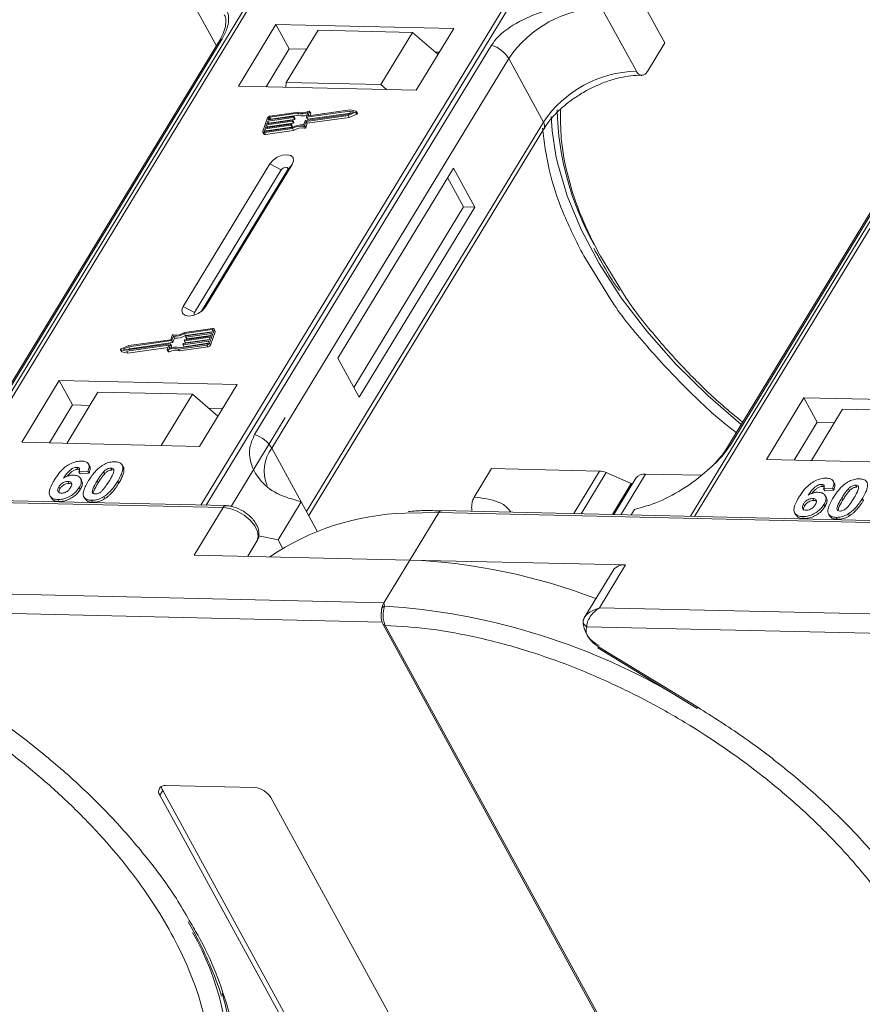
# Model space of a CAD drawing. Header units: millimetres. Extents: x -623 to 852, y 50 to 1083.
# Tile 40 of 72: x 301 to 355, y 825 to 889. Entities that reach past the tile are written whole.
import ezdxf

# ---------------------------------------------------------------- set-up
doc = ezdxf.new("R2010")
doc.units = ezdxf.units.MM

msp = doc.modelspace()

# ---------------------------------------------------------------- linework, layer by layer
at = {"color": 7, "linetype": 'Continuous', "lineweight": 15}
for p, q in [((317.82, 893.716), (296.14, 858.086)), ((296.409, 858.08), (318.105, 893.737)), ((334.322, 893.365), (312.625, 857.708)), ((312.958, 857.7), (334.638, 893.33)), ((340.02, 892.3), (342.606, 887.572)), ((365.946, 892.611), (344.266, 856.982)), ((344.535, 856.975), (366.232, 892.632)), ((311.948, 890.455), (313.631, 887.38)), ((340.768, 885.747), (338.526, 889.845)), ((317.479, 888.772), (315.052, 884.782)), ((328.972, 888.508), (317.479, 888.772)), ((317.479, 888.772), (318.342, 887.196)), ((320.202, 888.398), (318.148, 885.023)), ((326.307, 888.258), (320.202, 888.398)), ((326.545, 884.519), (328.972, 888.508)), ((298.696, 862.671), (314.009, 887.836)), ((324.253, 884.882), (326.307, 888.258)), ((326.307, 888.258), (327.952, 886.831)), ((313.795, 887.65), (298.482, 862.484)), ((331.413, 887.437), (316.1, 862.271)), ((318.342, 887.196), (316.848, 884.741)), ((319.455, 887.171), (318.342, 887.196)), ((341.486, 885.731), (342.606, 887.572)), ((317.208, 861.394), (332.521, 886.56)), ((328.038, 886.974), (327.781, 886.98)), ((334.763, 882.462), (332.521, 886.56)), ((361.921, 886.545), (346.608, 861.38)), ((346.823, 861.566), (362.136, 886.732)), ((315.052, 884.782), (326.545, 884.519)), ((318.148, 885.023), (318.124, 884.712)), ((324.253, 884.882), (318.148, 885.023)), ((324.621, 884.563), (324.253, 884.882)), ((322.265, 883.246), (319.579, 882.864)), ((322.653, 883.164), (322.265, 883.246)), ((316.934, 882.725), (316.628, 881.873)), ((316.885, 882.347), (318.546, 882.583)), ((318.609, 882.761), (316.949, 882.525)), ((316.975, 882.596), (318.635, 882.831)), ((317.025, 882.738), (316.975, 882.596)), ((317.018, 882.399), (318.678, 882.634)), ((317.094, 882.613), (317.025, 882.738)), ((318.872, 883.033), (317.084, 882.78)), ((317.084, 882.78), (317.153, 882.653)), ((318.926, 883.108), (317.109, 882.85)), ((317.153, 882.653), (318.941, 882.907)), ((318.562, 882.569), (318.549, 882.533)), ((318.631, 882.452), (318.562, 882.578)), ((318.631, 882.443), (318.562, 882.569)), ((318.678, 882.634), (318.609, 882.761)), ((318.651, 882.817), (318.639, 882.781)), ((318.708, 882.655), (318.639, 882.781)), ((318.72, 882.7), (318.651, 882.826)), ((318.72, 882.691), (318.651, 882.817)), ((318.708, 882.655), (318.72, 882.691)), ((318.941, 882.907), (318.872, 883.033)), ((319.385, 882.568), (322.145, 882.96)), ((319.428, 882.507), (322.138, 882.891)), ((319.445, 882.795), (319.543, 883.069)), ((319.445, 882.786), (319.514, 882.66)), ((322.221, 883.172), (319.462, 882.781)), ((319.531, 882.654), (319.462, 882.781)), ((319.497, 882.381), (322.207, 882.765)), ((319.531, 882.654), (322.29, 883.046)), ((319.562, 882.879), (319.654, 883.136)), ((319.57, 882.865), (319.562, 882.879)), ((319.723, 883.028), (319.654, 883.154)), ((319.654, 883.136), (319.723, 883.01)), ((319.676, 882.878), (319.723, 883.01)), ((322.138, 882.891), (322.629, 883.098)), ((322.207, 882.765), (322.138, 882.891)), ((322.145, 882.96), (322.506, 883.112)), ((322.207, 882.765), (322.698, 882.972)), ((322.506, 883.112), (322.221, 883.172)), ((322.29, 883.046), (322.221, 883.172)), ((322.29, 883.046), (322.33, 883.038)), ((322.629, 883.098), (322.698, 882.972)), ((322.738, 883.027), (322.669, 883.153)), ((316.771, 882.028), (316.72, 881.886)), ((316.727, 881.787), (318.544, 882.044)), ((316.753, 881.857), (318.541, 882.111)), ((318.431, 882.264), (316.771, 882.028)), ((316.84, 881.902), (316.771, 882.028)), ((316.796, 882.099), (318.456, 882.335)), ((316.86, 882.277), (316.796, 882.099)), ((316.84, 881.902), (318.5, 882.138)), ((318.52, 882.512), (316.86, 882.277)), ((316.929, 882.15), (316.86, 882.277)), ((316.949, 882.525), (316.885, 882.347)), ((316.917, 882.116), (316.929, 882.15)), ((316.929, 882.15), (318.589, 882.386)), ((317.018, 882.399), (316.949, 882.525)), ((317.006, 882.365), (317.018, 882.399)), ((318.5, 882.138), (318.431, 882.264)), ((318.473, 882.32), (318.46, 882.285)), ((318.529, 882.159), (318.46, 882.285)), ((318.542, 882.204), (318.473, 882.33)), ((318.473, 882.32), (318.542, 882.194)), ((318.589, 882.386), (318.52, 882.512)), ((318.529, 882.159), (318.542, 882.194)), ((318.613, 881.918), (318.544, 882.044)), ((318.618, 882.407), (318.549, 882.533)), ((318.618, 882.407), (318.631, 882.443)), ((319.253, 882.191), (319.322, 882.065)), ((319.257, 882.273), (319.356, 882.547)), ((319.33, 882.232), (319.428, 882.507)), ((319.399, 882.106), (319.33, 882.232)), ((319.399, 882.106), (319.497, 882.381)), ((319.497, 882.381), (319.428, 882.507)), ((334.763, 882.462), (319.45, 857.297)), ((319.593, 857.035), (334.796, 882.021)), ((316.63, 881.818), (316.699, 881.692)), ((316.72, 881.886), (316.735, 881.858)), ((316.796, 881.66), (316.727, 881.787)), ((316.796, 881.66), (318.613, 881.918)), ((316.827, 881.868), (316.84, 881.902)), ((317.092, 879.757), (311.49, 870.55)), ((312.926, 870.517), (318.529, 879.724)), ((317.092, 879.757), (317.813, 879.367)), ((318.529, 879.724), (318.222, 879.357)), ((328.944, 879.484), (321.475, 867.209)), ((330.324, 876.963), (328.944, 879.484)), ((317.813, 879.367), (312.21, 870.16)), ((312.67, 870.233), (318.222, 879.357)), ((329.605, 876.979), (328.571, 878.871)), ((322.509, 865.317), (329.605, 876.979)), ((322.854, 864.687), (330.324, 876.963)), ((330.324, 876.963), (329.605, 876.979)), ((337.368, 873.811), (339.095, 871.024)), ((339.867, 871.477), (338.445, 873.787)), ((312.21, 870.16), (311.49, 870.55)), ((312.926, 870.517), (312.737, 870.291)), ((310.78, 868.671), (310.682, 868.396)), ((310.853, 868.63), (310.754, 868.356)), ((310.922, 868.504), (310.853, 868.63)), ((313.383, 869.116), (311.566, 868.858)), ((313.357, 869.045), (311.569, 868.792)), ((311.638, 868.665), (311.569, 868.792)), ((311.59, 868.391), (313.25, 868.626)), ((311.637, 868.582), (311.65, 868.618)), ((311.637, 868.573), (311.706, 868.447)), ((311.638, 868.665), (313.351, 868.909)), ((313.314, 868.804), (311.653, 868.568)), ((311.722, 868.442), (311.653, 868.568)), ((311.679, 868.639), (313.339, 868.875)), ((311.722, 868.442), (313.262, 868.661)), ((313.176, 868.178), (313.482, 869.029)), ((313.245, 868.052), (313.551, 868.903)), ((313.25, 868.626), (313.314, 868.804)), ((313.339, 868.875), (313.39, 869.016)), ((313.383, 868.997), (313.357, 869.045)), ((313.549, 868.958), (313.48, 869.084)), ((313.482, 869.029), (313.551, 868.903)), ((307.972, 868.012), (307.48, 867.804)), ((307.965, 867.943), (307.604, 867.791)), ((307.845, 867.657), (310.531, 868.038)), ((307.889, 867.731), (310.648, 868.122)), ((310.725, 868.335), (307.965, 867.943)), ((308.034, 867.817), (307.965, 867.943)), ((310.682, 868.396), (307.972, 868.012)), ((308.034, 867.817), (310.794, 868.209)), ((310.548, 868.024), (310.456, 867.767)), ((310.544, 868.014), (310.531, 868.038)), ((310.665, 868.108), (310.566, 867.834)), ((310.734, 867.991), (310.665, 868.117)), ((310.734, 867.982), (310.665, 868.108)), ((310.696, 867.877), (310.734, 867.982)), ((310.794, 868.209), (310.725, 868.335)), ((310.823, 868.23), (310.754, 868.356)), ((310.823, 868.23), (310.922, 868.504)), ((311.184, 867.794), (313, 868.052)), ((311.238, 867.869), (313.026, 868.123)), ((311.459, 868.086), (311.471, 868.121)), ((311.459, 868.077), (311.528, 867.951)), ((313.135, 868.307), (311.475, 868.071)), ((311.544, 867.945), (311.475, 868.071)), ((311.501, 868.142), (313.161, 868.378)), ((311.544, 867.945), (313.084, 868.164)), ((311.548, 868.334), (311.56, 868.37)), ((311.548, 868.325), (311.617, 868.199)), ((313.225, 868.555), (311.564, 868.32)), ((311.633, 868.194), (311.564, 868.32)), ((311.633, 868.194), (313.173, 868.412)), ((313, 868.052), (313.069, 867.926)), ((313.084, 868.165), (313.135, 868.307)), ((313.161, 868.378), (313.225, 868.555)), ((313.245, 868.052), (313.176, 868.178)), ((307.441, 867.75), (307.51, 867.623)), ((307.457, 867.739), (307.845, 867.657)), ((307.526, 867.613), (307.457, 867.739)), ((307.526, 867.613), (307.914, 867.531)), ((307.604, 867.791), (307.889, 867.731)), ((307.914, 867.531), (307.845, 867.657)), ((307.849, 867.739), (308.034, 867.817)), ((307.914, 867.531), (310.503, 867.898)), ((310.456, 867.749), (310.525, 867.623)), ((310.579, 867.618), (310.51, 867.745)), ((311.253, 867.668), (311.184, 867.794)), ((311.253, 867.668), (313.069, 867.926)), ((321.475, 867.209), (322.854, 864.687)), ((303.474, 865.755), (301.046, 861.765)), ((314.967, 865.491), (303.474, 865.755)), ((303.474, 865.755), (304.336, 864.179)), ((312.539, 861.501), (314.967, 865.491)), ((305.972, 865.013), (303.955, 861.698)), ((305.972, 865.013), (312.078, 864.873)), ((310.061, 861.558), (312.078, 864.873)), ((312.078, 864.873), (313.722, 863.446)), ((304.336, 864.179), (302.842, 861.724)), ((305.449, 864.153), (304.336, 864.179)), ((351.6, 864.65), (349.173, 860.661)), ((363.093, 864.387), (351.6, 864.65)), ((351.6, 864.65), (352.463, 863.074)), ((314.033, 863.956), (313.109, 863.977)), ((354.099, 863.908), (352.082, 860.594)), ((354.099, 863.908), (360.204, 863.768)), ((318.08, 863.365), (314.588, 857.626)), ((352.463, 863.074), (350.969, 860.62)), ((353.576, 863.049), (352.463, 863.074)), ((301.046, 861.765), (312.539, 861.501)), ((317.208, 861.394), (319.105, 857.928)), ((305.433, 860.236), (305.364, 860.362)), ((307.494, 860.359), (307.488, 860.37)), ((349.173, 860.661), (360.666, 860.397)), ((304.61, 860.148), (304.679, 860.022)), ((305.329, 859.897), (304.745, 859.858)), ((304.745, 859.858), (304.814, 859.732)), ((304.814, 859.732), (305.398, 859.771)), ((305.329, 859.897), (305.398, 859.771)), ((306.411, 859.738), (306.342, 859.864)), ((306.814, 860.098), (306.883, 859.971)), ((307.567, 860.239), (307.636, 860.113)), ((330.29, 858.226), (331.411, 860.067)), ((331.411, 860.067), (338.395, 859.907)), ((338.395, 859.907), (336.72, 857.155)), ((338.813, 859.809), (337.192, 857.144)), ((338.813, 859.809), (340.444, 859.113)), ((339.756, 857.085), (341.356, 859.714)), ((344.932, 859.632), (341.356, 859.714)), ((304.046, 859.235), (304.115, 859.109)), ((304.923, 859.29), (304.854, 859.416)), ((305.919, 859.271), (305.988, 859.145)), ((307.245, 859.241), (307.314, 859.115)), ((339.218, 857.097), (340.444, 859.113)), ((340.746, 859.455), (339.31, 857.095)), ((340.488, 859.032), (340.444, 859.113)), ((352.737, 859.044), (352.806, 858.918)), ((353.56, 859.132), (353.491, 859.258)), ((314.239, 857.671), (280.056, 858.455)), ((303.447, 858.891), (303.516, 858.765)), ((304.766, 858.85), (304.835, 858.724)), ((353.455, 858.792), (352.871, 858.753)), ((352.871, 858.753), (352.94, 858.627)), ((352.94, 858.627), (353.524, 858.666)), ((353.455, 858.792), (353.524, 858.666)), ((354.538, 858.634), (354.469, 858.76)), ((354.941, 858.993), (355.01, 858.867)), ((279.873, 858.33), (314.056, 857.546)), ((302.882, 858.3), (302.951, 858.174)), ((303.376, 858.07), (303.445, 857.944)), ((305.069, 858.234), (305.138, 858.108)), ((305.55, 858.02), (305.619, 857.894)), ((306.357, 858.254), (306.426, 858.128)), ((319.105, 857.928), (317.611, 855.472)), ((319.105, 857.928), (320.147, 856.022)), ((351.574, 857.787), (351.643, 857.661)), ((352.172, 858.131), (352.241, 858.005)), ((353.05, 858.185), (352.981, 858.311)), ((354.046, 858.167), (354.115, 858.041)), ((355.372, 858.137), (355.441, 858.011)), ((314.056, 857.546), (312.189, 854.477)), ((325.84, 857.187), (328, 857.226)), ((326.132, 854.157), (328, 857.226)), ((328, 857.226), (362.183, 856.442)), ((362.366, 856.566), (328.182, 857.351)), ((340.433, 857.069), (340.654, 857.433)), ((351.008, 857.196), (351.077, 857.07)), ((352.893, 857.746), (352.962, 857.62)), ((353.196, 857.129), (353.265, 857.003)), ((354.483, 857.15), (354.552, 857.024)), ((351.502, 856.966), (351.571, 856.84)), ((353.677, 856.916), (353.746, 856.79)), ((316.25, 855.37), (315.658, 854.397)), ((315.658, 854.397), (316.25, 855.37)), ((316.348, 855.714), (317.611, 855.472)), ((317.611, 855.472), (317.91, 854.925)), ((312.189, 854.477), (326.132, 854.157)), ((326.132, 854.157), (324.452, 851.395)), ((340.076, 853.837), (326.132, 854.157)), ((339.262, 853.491), (337.394, 850.421)), ((338.395, 851.075), (340.076, 853.837)), ((324.452, 851.395), (290.269, 852.179)), ((324.452, 851.395), (324.489, 851.176)), ((289.437, 850.953), (324.343, 850.152)), ((372.578, 850.291), (338.395, 851.075)), ((337.413, 850.451), (337.325, 850.234)), ((324.405, 849.996), (346.821, 809.023)), ((324.544, 849.931), (324.545, 849.929)), ((324.545, 849.929), (346.96, 808.956)), ((337.564, 849.849), (372.469, 849.048)), ((338.274, 848.48), (344.7, 844.57)), ((338.316, 848.549), (344.742, 844.639)), ((310.346, 839.58), (316.092, 839.449)), ((309.972, 838.967), (310.159, 839.273)), ((319.629, 821.316), (309.972, 838.967)), ((310.159, 839.273), (319.816, 821.623)), ((317.156, 838.802), (326.812, 821.151))]:
    msp.add_line(p, q, dxfattribs=at)
at = {"color": 7, "linetype": 'Continuous', "lineweight": 15, "flags": 128}
for points in [[(318.546, 882.583), (318.55, 882.583), (318.554, 882.583), (318.557, 882.582), (318.56, 882.58), (318.562, 882.578), (318.563, 882.575), (318.563, 882.572), (318.562, 882.569)], [(318.635, 882.831), (318.639, 882.832), (318.643, 882.831), (318.646, 882.83), (318.649, 882.829), (318.651, 882.826), (318.652, 882.823), (318.652, 882.82), (318.651, 882.817)], [(319.462, 882.781), (319.457, 882.78), (319.453, 882.781), (319.45, 882.782), (319.447, 882.783), (319.445, 882.786), (319.444, 882.788), (319.444, 882.792), (319.445, 882.795)], [(319.579, 882.864), (319.574, 882.864), (319.57, 882.865), (319.567, 882.866), (319.564, 882.867), (319.562, 882.87), (319.561, 882.872), (319.561, 882.876), (319.562, 882.879)], [(319.6, 883.158), (319.612, 883.163), (319.624, 883.165), (319.635, 883.165), (319.644, 883.163), (319.651, 883.158), (319.655, 883.152), (319.656, 883.144), (319.654, 883.136)], [(322.653, 883.164), (322.662, 883.16), (322.669, 883.154), (322.671, 883.145), (322.669, 883.135), (322.663, 883.125), (322.654, 883.114), (322.643, 883.105), (322.629, 883.098)], [(322.698, 882.972), (322.712, 882.979), (322.723, 882.988), (322.732, 882.998), (322.738, 883.009), (322.74, 883.019), (322.738, 883.027)], [(335.561, 880.311), (335.318, 881.904), (335.254, 882.826)], [(318.456, 882.335), (318.461, 882.335), (318.465, 882.335), (318.468, 882.334), (318.471, 882.332), (318.473, 882.33), (318.474, 882.327), (318.474, 882.324), (318.473, 882.32)], [(316.727, 881.787), (316.701, 881.785), (316.678, 881.787), (316.657, 881.794), (316.641, 881.804), (316.63, 881.818), (316.624, 881.834), (316.623, 881.853), (316.628, 881.873)], [(316.72, 881.886), (316.718, 881.88), (316.718, 881.873), (316.72, 881.868), (316.724, 881.863), (316.73, 881.86), (316.736, 881.858), (316.744, 881.857), (316.753, 881.857)], [(318.529, 879.724), (318.617, 879.96), (318.582, 880.163), (318.43, 880.301), (318.184, 880.354), (317.88, 880.314), (317.566, 880.186), (317.29, 879.99), (317.092, 879.757)], [(347.54, 862.91), (345.413, 864.761), (343.331, 866.815), (341.45, 868.94), (339.789, 871.113), (338.366, 873.313), (337.197, 875.515), (336.293, 877.696), (335.665, 879.833), (335.561, 880.311)], [(318.222, 879.357), (318.247, 879.425), (318.237, 879.482), (318.194, 879.522), (318.124, 879.537), (318.037, 879.525), (317.948, 879.489), (317.869, 879.433), (317.813, 879.367)], [(311.49, 870.55), (311.401, 870.314), (311.436, 870.111), (311.588, 869.972), (311.835, 869.919), (312.138, 869.96), (312.452, 870.088), (312.729, 870.283), (312.926, 870.517)], [(312.21, 870.16), (312.185, 870.092), (312.195, 870.035), (312.238, 869.995), (312.243, 869.993)], [(311.653, 868.568), (311.649, 868.568), (311.645, 868.568), (311.642, 868.569), (311.639, 868.571), (311.637, 868.573), (311.636, 868.576), (311.636, 868.579), (311.637, 868.582)], [(313.39, 869.016), (313.392, 869.023), (313.392, 869.03), (313.39, 869.035), (313.386, 869.04), (313.38, 869.043), (313.374, 869.045), (313.366, 869.046), (313.357, 869.045)], [(313.383, 869.116), (313.409, 869.118), (313.432, 869.116), (313.452, 869.109), (313.469, 869.099), (313.48, 869.085), (313.486, 869.069), (313.487, 869.05), (313.482, 869.029)], [(310.531, 868.038), (310.536, 868.039), (310.54, 868.038), (310.543, 868.037), (310.546, 868.035), (310.547, 868.033), (310.548, 868.03), (310.549, 868.027), (310.548, 868.024)], [(310.648, 868.122), (310.653, 868.123), (310.657, 868.122), (310.66, 868.121), (310.663, 868.119), (310.665, 868.117), (310.666, 868.114), (310.666, 868.111), (310.665, 868.108)], [(311.475, 868.071), (311.471, 868.071), (311.467, 868.072), (311.463, 868.073), (311.461, 868.074), (311.459, 868.077), (311.458, 868.079), (311.458, 868.083), (311.459, 868.086)], [(311.564, 868.32), (311.56, 868.319), (311.556, 868.32), (311.553, 868.321), (311.55, 868.323), (311.548, 868.325), (311.547, 868.328), (311.547, 868.331), (311.548, 868.334)], [(307.457, 867.739), (307.448, 867.743), (307.441, 867.749), (307.439, 867.758), (307.441, 867.768), (307.446, 867.778), (307.455, 867.789), (307.467, 867.797), (307.48, 867.804)], [(310.51, 867.745), (310.498, 867.74), (310.486, 867.738), (310.475, 867.738), (310.466, 867.74), (310.459, 867.745), (310.455, 867.751), (310.454, 867.759), (310.456, 867.767)], [(310.525, 867.623), (310.528, 867.619), (310.535, 867.614), (310.544, 867.612), (310.555, 867.612), (310.567, 867.614), (310.579, 867.618)], [(314.056, 857.546), (314.503, 857.482), (314.971, 857.315), (315.419, 857.059), (315.809, 856.737), (316.108, 856.376), (316.29, 856.007), (316.338, 855.662), (316.25, 855.37)], [(338.316, 848.549), (338.293, 848.513), (338.279, 848.489), (338.274, 848.48), (338.274, 848.48)], [(344.742, 844.639), (344.719, 844.603), (344.705, 844.58), (344.7, 844.571), (344.7, 844.57)], [(313.992, 826.158), (314.217, 825.377), (314.643, 823.285), (314.783, 821.276), (314.638, 819.37), (314.208, 817.588), (313.497, 815.949), (312.515, 814.469), (311.27, 813.164), (309.775, 812.049)]]:
    msp.add_lwpolyline(points, dxfattribs=at)
at = {"color": 7, "linetype": 'Continuous', "lineweight": 15}
for centre, radius, start, end in [((338.694, 882.408), 7.439, 91.29253, 146.07318), ((314.207, 887.392), 0.486, 114.04723, 148.03545), ((330.771, 885.487), 2.052, 31.49474, 71.76502), ((340.935, 878.31), 7.439, 91.29253, 146.07318), ((354.465, 883.741), 18.828, 181.47296, 209.27046), ((317.139, 882.624), 0.229, 97.42066, 153.85265), ((317.094, 882.704), 0.0762, 97.42066, 153.85265), ((317.163, 882.577), 0.0769, 97.57631, 152.44031), ((318.604, 882.798), 0.0381, 277.42066, 333.85265), ((318.673, 882.672), 0.0381, 277.42066, 333.85265), ((318.71, 882.695), 0.011, 336.9348, 26.00024), ((319.163, 883.893), 0.907, 251.29271, 294.8085), ((319.208, 883.877), 0.819, 249.85489, 298.61454), ((319.223, 883.71), 0.85, 250.64873, 287.80174), ((319.39, 882.53), 0.0381, 97.42066, 153.85265), ((319.526, 882.669), 0.0149, 216.6597, 287.11154), ((319.704, 883.018), 0.0214, 336.12463, 26.81041), ((318.426, 882.302), 0.0381, 277.42066, 333.85265), ((318.495, 882.176), 0.0381, 277.42066, 333.85265), ((318.515, 882.55), 0.0381, 277.42066, 333.85265), ((319.144, 881.105), 1.173, 84.44241, 120.93013), ((318.532, 882.199), 0.011, 336.9348, 26.00024), ((319.086, 881.207), 0.998, 80.39857, 122.94909), ((318.584, 882.424), 0.0381, 277.42066, 333.85265), ((319.155, 881.081), 0.998, 80.39857, 122.94909), ((318.621, 882.447), 0.011, 336.9348, 26.00024), ((319.263, 882.264), 0.0736, 261.76287, 334.64704), ((319.332, 882.138), 0.0736, 261.76287, 334.64704), ((334.421, 882.215), 0.422, 332.73921, 35.93869), ((316.77, 881.746), 0.0892, 216.6597, 287.11154), ((310.847, 868.639), 0.0736, 81.76287, 154.64704), ((310.966, 869.798), 1.173, 264.44241, 300.93013), ((311.024, 869.696), 0.998, 260.39857, 302.94909), ((311.035, 869.672), 1.173, 264.44241, 300.93013), ((311.684, 868.601), 0.0381, 97.42066, 153.85265), ((313.49, 868.929), 0.0661, 336.9348, 26.00024), ((310.72, 868.373), 0.0381, 277.42066, 333.85265), ((310.724, 867.986), 0.011, 336.9348, 26.00024), ((310.789, 868.247), 0.0381, 277.42066, 333.85265), ((311.506, 868.105), 0.0381, 97.42066, 153.85265), ((311.54, 867.96), 0.0149, 216.6597, 287.11154), ((311.595, 868.353), 0.0381, 97.42066, 153.85265), ((311.629, 868.208), 0.0149, 216.6597, 287.11154), ((311.718, 868.456), 0.0149, 216.6597, 287.11154), ((312.971, 868.279), 0.229, 277.42066, 333.85265), ((313.016, 868.199), 0.0762, 277.42066, 333.85265), ((313.04, 868.153), 0.229, 277.42066, 333.85265), ((307.529, 867.634), 0.0212, 210.21858, 262.82259), ((310.902, 867.026), 0.819, 69.85489, 118.61454), ((310.947, 867.01), 0.907, 71.29271, 114.8085), ((310.971, 866.9), 0.819, 69.85489, 118.61454), ((315.458, 860.322), 2.052, 31.49474, 71.76502), ((347.021, 861.123), 0.486, 114.04363, 148.18037), ((319.154, 859.931), 2.434, 143.05874, 202.97399), ((338.345, 858.753), 1.154, 66.05067, 87.52203), ((341.276, 859.055), 0.664, 83.06528, 142.98998), ((314.248, 857.46), 0.21, 92.05976, 156.00278), ((326.309, 840.722), 16.472, 91.62872, 124.08314), ((328.199, 857.13), 0.221, 94.37574, 154.30043), ((324.556, 816.301), 37.889, 68.97091, 87.61491), ((339.96, 852.98), 0.865, 82.29579, 143.75946), ((324.567, 850.908), 0.278, 106.23049, 154.5199), ((321.86, 808.897), 42.36, 60.09182, 86.44113), ((339.033, 850.21), 1.705, 177.9781, 247.11934), ((337.721, 850.206), 0.391, 154.88341, 246.17618), ((324.53, 850.082), 0.152, 213.6444, 275.03728), ((324.533, 850.083), 0.155, 214.37766, 274.3082), ((310.276, 839.203), 0.384, 79.47957, 217.89689), ((310.641, 839.561), 0.561, 182.97477, 210.78742), ((316, 838.099), 1.352, 31.28833, 86.07738), ((296.89, 821.373), 17.523, 356.34049, 29.85019)]:
    msp.add_arc(centre, radius, start, end, dxfattribs=at)
for points, knots in [([(314.009, 887.836), (314.127, 888.071), (314.428, 888.671), (314.441, 889.466), (314.085, 890.17), (313.271, 890.585), (312.388, 890.498), (311.948, 890.455)], [0, 0, 0, 0, 0.125713, 0.321276, 0.524466, 0.763484, 1, 1, 1, 1]), ([(338.526, 889.845), (337.895, 889.913), (336.634, 890.05), (334.588, 889.626), (332.954, 888.876), (331.891, 888.09), (331.542, 887.614), (331.413, 887.437)], [0, 0, 0, 0, 0.249096, 0.498243, 0.745205, 0.90541, 1, 1, 1, 1]), ([(314.132, 889.399), (314.144, 889.384), (314.213, 889.291), (314.249, 889.087), (314.232, 888.682), (314.098, 888.201), (313.892, 887.829), (313.792, 887.649)], [0, 0, 0, 0, 0.054359, 0.333223, 0.559722, 0.78604, 1, 1, 1, 1]), ([(341.486, 885.731), (341.44, 885.669), (341.348, 885.545), (341.177, 885.47), (341.005, 885.491), (340.863, 885.594), (340.795, 885.704), (340.768, 885.747)], [0, 0, 0, 0, 0.2146939, 0.4293877, 0.6440816, 0.8587754, 1, 1, 1, 1]), ([(337.551, 884.496), (337.901, 884.672), (338.393, 884.919), (339.131, 885.178), (339.745, 885.348), (340.428, 885.457), (340.895, 885.498), (341.103, 885.48), (341.118, 885.479)], [0, 0, 0, 0, 0.288391, 0.40474, 0.594322, 0.785544, 0.984773, 1, 1, 1, 1]), ([(334.812, 882.023), (334.861, 882.109), (335.031, 882.408), (335.439, 882.887), (335.966, 883.4), (336.52, 883.849), (337.047, 884.211), (337.416, 884.42), (337.551, 884.496)], [0, 0, 0, 0, 0.097286, 0.340622, 0.525469, 0.686972, 0.885597, 1, 1, 1, 1]), ([(338.445, 873.787), (338.016, 874.632), (337.145, 876.348), (336.311, 878.907), (335.864, 881.247), (335.866, 882.667), (335.866, 883.288)], [0, 0, 0, 0, 0.255322, 0.518562, 0.789217, 1, 1, 1, 1]), ([(334.705, 882.067), (334.818, 881.185), (335.044, 879.42), (335.946, 876.635), (336.895, 874.749), (337.368, 873.811)], [0, 0, 0, 0, 0.3344532, 0.6690302, 1, 1, 1, 1]), ([(338.023, 874.315), (338.053, 874.251), (338.146, 874.051), (338.27, 873.851), (338.355, 873.714)], [0, 0, 0, 0, 0.317467, 1, 1, 1, 1]), ([(338.355, 873.714), (338.628, 873.217), (339.027, 872.493), (339.531, 871.775), (339.689, 871.55)], [0, 0, 0, 0, 0.685846, 1, 1, 1, 1]), ([(347.636, 863.069), (347.198, 863.428), (346.019, 864.397), (344.079, 866.263), (341.946, 868.634), (340.491, 870.456), (339.913, 871.402), (339.867, 871.477)], [0, 0, 0, 0, 0.139905, 0.376826, 0.679842, 0.974606, 1, 1, 1, 1]), ([(339.095, 871.024), (339.098, 871.019), (339.696, 870.054), (341.266, 868.134), (343.845, 865.348), (345.886, 863.414), (347.098, 862.492), (347.226, 862.395)], [0, 0, 0, 0, 0.0017077, 0.3169131, 0.6379044, 0.9618689, 1, 1, 1, 1]), ([(316.1, 862.271), (315.989, 862.025), (315.704, 861.395), (315.813, 860.378), (316.371, 859.303), (317.461, 858.384), (318.559, 858.079), (319.105, 857.928)], [0, 0, 0, 0, 0.125713, 0.321276, 0.524466, 0.763484, 1, 1, 1, 1]), ([(340.654, 857.433), (341.172, 857.57), (342.209, 857.844), (343.956, 858.814), (345.393, 859.924), (346.358, 860.889), (346.697, 861.383), (346.823, 861.566)], [0, 0, 0, 0, 0.249096, 0.498243, 0.745205, 0.90541, 1, 1, 1, 1]), ([(346.606, 861.379), (346.603, 861.372), (346.509, 861.189), (346.194, 860.786), (345.793, 860.328), (345.5, 860.073), (345.422, 860.005)], [0, 0, 0, 0, 0.014876, 0.423831, 0.846052, 1, 1, 1, 1]), ([(303.147, 859.318), (303.198, 859.4), (303.355, 859.646), (303.627, 859.986), (304.017, 860.294), (304.379, 860.474), (304.696, 860.552), (304.868, 860.555), (304.93, 860.556)], [0, 0, 0, 0, 0.142337, 0.429127, 0.589943, 0.751205, 0.909895, 1, 1, 1, 1]), ([(304.93, 860.556), (305.024, 860.547), (305.193, 860.531), (305.349, 860.413), (305.419, 860.239), (305.391, 860.055), (305.343, 859.932), (305.329, 859.897)], [0, 0, 0, 0, 0.242691, 0.439002, 0.635006, 0.895059, 1, 1, 1, 1]), ([(306.256, 860.272), (306.307, 860.302), (306.41, 860.364), (306.574, 860.432), (306.741, 860.48), (306.877, 860.5), (306.984, 860.507), (307.037, 860.507), (307.063, 860.507)], [0, 0, 0, 0, 0.193776, 0.3936, 0.587864, 0.788908, 0.894169, 1, 1, 1, 1]), ([(307.063, 860.507), (307.11, 860.504), (307.205, 860.499), (307.331, 860.469), (307.439, 860.418), (307.506, 860.355), (307.546, 860.293), (307.56, 860.257), (307.567, 860.239)], [0, 0, 0, 0, 0.192627, 0.388684, 0.582013, 0.783201, 0.891038, 1, 1, 1, 1]), ([(304.61, 860.148), (304.569, 860.146), (304.488, 860.141), (304.341, 860.082), (304.175, 859.979), (303.962, 859.758), (303.832, 859.574), (303.744, 859.449)], [0, 0, 0, 0, 0.112049, 0.22438, 0.370115, 0.570276, 1, 1, 1, 1]), ([(303.99, 859.567), (303.99, 859.567), (304.046, 859.644), (304.149, 859.763), (304.326, 859.91), (304.477, 859.987), (304.599, 860.02), (304.657, 860.022), (304.679, 860.022)], [0, 0, 0, 0, 0.000071, 0.368569, 0.571075, 0.774891, 0.911654, 1, 1, 1, 1]), ([(304.745, 859.858), (304.765, 859.906), (304.796, 859.981), (304.785, 860.071), (304.74, 860.122), (304.674, 860.144), (304.628, 860.147), (304.61, 860.148)], [0, 0, 0, 0, 0.33384, 0.524547, 0.716372, 0.891824, 1, 1, 1, 1]), ([(304.679, 860.022), (304.718, 860.021), (304.762, 860.019), (304.786, 860), (304.789, 859.998)], [0, 0, 0, 0, 0.900108, 1, 1, 1, 1]), ([(305.37, 859.289), (305.421, 859.371), (305.538, 859.557), (305.787, 859.879), (306.045, 860.135), (306.235, 860.259), (306.256, 860.272)], [0, 0, 0, 0, 0.237381, 0.538918, 0.949082, 1, 1, 1, 1]), ([(305.398, 859.771), (305.425, 859.85), (305.48, 860.011), (305.487, 860.178), (305.433, 860.231), (305.43, 860.234)], [0, 0, 0, 0, 0.481785, 0.969308, 1, 1, 1, 1]), ([(305.919, 859.271), (305.945, 859.312), (305.995, 859.394), (306.067, 859.505), (306.134, 859.604), (306.198, 859.691), (306.264, 859.779), (306.316, 859.835), (306.342, 859.864)], [0, 0, 0, 0, 0.20527, 0.410616, 0.557148, 0.703844, 0.851475, 1, 1, 1, 1]), ([(305.988, 859.145), (306.013, 859.186), (306.064, 859.268), (306.136, 859.379), (306.203, 859.478), (306.267, 859.565), (306.333, 859.653), (306.385, 859.709), (306.411, 859.738)], [0, 0, 0, 0, 0.20527, 0.410616, 0.557148, 0.703844, 0.851475, 1, 1, 1, 1]), ([(306.342, 859.864), (306.385, 859.906), (306.454, 859.974), (306.579, 860.05), (306.693, 860.088), (306.77, 860.097), (306.81, 860.097), (306.814, 860.098)], [0, 0, 0, 0, 0.3348035, 0.5425606, 0.750382, 0.9707212, 1, 1, 1, 1]), ([(306.411, 859.738), (306.454, 859.78), (306.523, 859.848), (306.648, 859.924), (306.762, 859.962), (306.839, 859.971), (306.879, 859.971), (306.883, 859.971)], [0, 0, 0, 0, 0.334804, 0.542561, 0.750382, 0.970721, 1, 1, 1, 1]), ([(306.814, 860.098), (306.853, 860.093), (306.922, 860.085), (306.987, 860.037), (307.013, 859.949), (306.984, 859.781), (306.862, 859.537), (306.75, 859.349), (306.693, 859.254)], [0, 0, 0, 0, 0.105646, 0.186221, 0.267042, 0.431541, 0.712708, 1, 1, 1, 1]), ([(307.567, 860.239), (307.575, 860.205), (307.591, 860.137), (307.58, 859.993), (307.534, 859.81), (307.447, 859.606), (307.349, 859.415), (307.28, 859.299), (307.245, 859.241)], [0, 0, 0, 0, 0.118432, 0.239329, 0.449434, 0.664178, 0.83182, 1, 1, 1, 1]), ([(307.314, 859.115), (307.363, 859.197), (307.47, 859.38), (307.606, 859.681), (307.674, 859.943), (307.644, 860.078), (307.636, 860.113)], [0, 0, 0, 0, 0.236775, 0.527928, 0.878334, 1, 1, 1, 1]), ([(307.636, 860.113), (307.624, 860.146), (307.606, 860.194), (307.567, 860.229), (307.554, 860.241)], [0, 0, 0, 0, 0.667997, 1, 1, 1, 1]), ([(303.376, 858.07), (303.282, 858.079), (303.095, 858.096), (302.912, 858.226), (302.816, 858.418), (302.844, 858.751), (302.995, 859.065), (303.125, 859.283), (303.147, 859.318)], [0, 0, 0, 0, 0.148269, 0.297647, 0.442421, 0.607851, 0.935658, 1, 1, 1, 1]), ([(303.447, 858.891), (303.481, 858.942), (303.538, 859.025), (303.667, 859.128), (303.795, 859.192), (303.927, 859.232), (304.007, 859.234), (304.046, 859.235)], [0, 0, 0, 0, 0.276721, 0.45687, 0.637007, 0.824068, 1, 1, 1, 1]), ([(303.516, 858.765), (303.55, 858.816), (303.607, 858.899), (303.736, 859.002), (303.864, 859.066), (303.996, 859.106), (304.076, 859.108), (304.115, 859.109)], [0, 0, 0, 0, 0.276721, 0.45687, 0.637007, 0.824068, 1, 1, 1, 1]), ([(303.744, 859.449), (303.795, 859.478), (303.9, 859.536), (304.038, 859.59), (304.148, 859.619), (304.23, 859.634), (304.31, 859.642), (304.362, 859.642), (304.388, 859.643)], [0, 0, 0, 0, 0.243654, 0.49576, 0.617892, 0.741503, 0.870025, 1, 1, 1, 1]), ([(304.046, 859.235), (304.092, 859.231), (304.178, 859.223), (304.258, 859.162), (304.293, 859.077), (304.269, 858.963), (304.223, 858.882), (304.199, 858.839)], [0, 0, 0, 0, 0.213757, 0.394944, 0.576585, 0.777311, 1, 1, 1, 1]), ([(304.115, 859.109), (304.163, 859.107), (304.231, 859.103), (304.27, 859.07), (304.281, 859.061)], [0, 0, 0, 0, 0.7157183, 1, 1, 1, 1]), ([(304.388, 859.643), (304.481, 859.633), (304.667, 859.613), (304.837, 859.475), (304.915, 859.285), (304.885, 859.066), (304.803, 858.917), (304.766, 858.85)], [0, 0, 0, 0, 0.210216, 0.421975, 0.620016, 0.831037, 1, 1, 1, 1]), ([(304.835, 858.724), (304.879, 858.806), (304.965, 858.972), (304.985, 859.17), (304.93, 859.256), (304.912, 859.284)], [0, 0, 0, 0, 0.401791, 0.807526, 1, 1, 1, 1]), ([(305.55, 858.02), (305.457, 858.029), (305.269, 858.046), (305.089, 858.173), (304.999, 858.37), (305.06, 858.749), (305.243, 859.069), (305.37, 859.289)], [0, 0, 0, 0, 0.1475277, 0.2965695, 0.43214, 0.6087374, 1, 1, 1, 1]), ([(305.799, 858.429), (305.753, 858.435), (305.679, 858.445), (305.619, 858.5), (305.601, 858.594), (305.636, 858.763), (305.76, 859.003), (305.866, 859.181), (305.919, 859.271)], [0, 0, 0, 0, 0.125351, 0.2021974, 0.2791824, 0.4597421, 0.727968, 1, 1, 1, 1]), ([(305.691, 858.513), (305.694, 858.545), (305.709, 858.66), (305.832, 858.877), (305.936, 859.056), (305.988, 859.145)], [0, 0, 0, 0, 0.159501, 0.57679, 1, 1, 1, 1]), ([(306.693, 859.254), (306.668, 859.213), (306.617, 859.131), (306.545, 859.02), (306.478, 858.921), (306.415, 858.835), (306.349, 858.748), (306.297, 858.691), (306.271, 858.663)], [0, 0, 0, 0, 0.205942, 0.411959, 0.558149, 0.704502, 0.851801, 1, 1, 1, 1]), ([(307.245, 859.241), (307.194, 859.159), (307.077, 858.973), (306.832, 858.655), (306.575, 858.398), (306.384, 858.273), (306.357, 858.254)], [0, 0, 0, 0, 0.236629, 0.537361, 0.932986, 1, 1, 1, 1]), ([(306.426, 858.128), (306.474, 858.161), (306.572, 858.227), (306.736, 858.367), (306.912, 858.549), (307.073, 858.752), (307.206, 858.942), (307.278, 859.057), (307.314, 859.115)], [0, 0, 0, 0, 0.11827, 0.2388803, 0.4507318, 0.6672091, 0.8333396, 1, 1, 1, 1]), ([(351.273, 858.214), (351.325, 858.296), (351.481, 858.542), (351.754, 858.882), (352.144, 859.189), (352.506, 859.369), (352.823, 859.448), (352.995, 859.45), (353.057, 859.451)], [0, 0, 0, 0, 0.142337, 0.429127, 0.589943, 0.751205, 0.909895, 1, 1, 1, 1]), ([(352.737, 859.044), (352.696, 859.041), (352.614, 859.036), (352.468, 858.978), (352.301, 858.874), (352.088, 858.654), (351.959, 858.47), (351.87, 858.345)], [0, 0, 0, 0, 0.112049, 0.22438, 0.370115, 0.570276, 1, 1, 1, 1]), ([(352.871, 858.753), (352.891, 858.801), (352.923, 858.877), (352.912, 858.967), (352.866, 859.018), (352.801, 859.04), (352.755, 859.043), (352.737, 859.044)], [0, 0, 0, 0, 0.33384, 0.5245467, 0.7163724, 0.8918244, 1, 1, 1, 1]), ([(353.057, 859.451), (353.151, 859.443), (353.32, 859.427), (353.476, 859.309), (353.546, 859.135), (353.518, 858.951), (353.469, 858.828), (353.455, 858.792)], [0, 0, 0, 0, 0.242691, 0.439002, 0.635006, 0.895059, 1, 1, 1, 1]), ([(353.496, 858.185), (353.548, 858.267), (353.665, 858.453), (353.914, 858.775), (354.172, 859.031), (354.362, 859.154), (354.383, 859.168)], [0, 0, 0, 0, 0.237381, 0.538918, 0.949082, 1, 1, 1, 1]), ([(353.524, 858.666), (353.552, 858.746), (353.606, 858.907), (353.613, 859.074), (353.56, 859.127), (353.556, 859.13)], [0, 0, 0, 0, 0.4817849, 0.9693075, 1, 1, 1, 1]), ([(354.383, 859.168), (354.434, 859.198), (354.537, 859.259), (354.701, 859.327), (354.868, 859.375), (355.003, 859.396), (355.11, 859.403), (355.163, 859.403), (355.19, 859.402)], [0, 0, 0, 0, 0.193776, 0.3936, 0.587864, 0.788908, 0.894169, 1, 1, 1, 1]), ([(355.19, 859.402), (355.237, 859.4), (355.332, 859.395), (355.458, 859.365), (355.566, 859.314), (355.633, 859.251), (355.673, 859.189), (355.687, 859.153), (355.694, 859.135)], [0, 0, 0, 0, 0.192627, 0.388684, 0.582013, 0.783201, 0.891038, 1, 1, 1, 1]), ([(355.694, 859.135), (355.702, 859.101), (355.718, 859.033), (355.707, 858.889), (355.661, 858.706), (355.573, 858.502), (355.476, 858.311), (355.407, 858.195), (355.372, 858.137)], [0, 0, 0, 0, 0.118432, 0.2393289, 0.4494336, 0.6641784, 0.8318201, 1, 1, 1, 1]), ([(303.614, 858.479), (303.568, 858.485), (303.475, 858.496), (303.392, 858.571), (303.36, 858.669), (303.387, 858.782), (303.427, 858.856), (303.447, 858.891)], [0, 0, 0, 0, 0.207905, 0.419981, 0.630626, 0.821735, 1, 1, 1, 1]), ([(304.766, 858.85), (304.711, 858.768), (304.599, 858.602), (304.337, 858.371), (304.02, 858.192), (303.681, 858.081), (303.478, 858.074), (303.376, 858.07)], [0, 0, 0, 0, 0.197831, 0.3973, 0.59891, 0.798741, 1, 1, 1, 1]), ([(303.461, 858.476), (303.451, 858.499), (303.428, 858.552), (303.457, 858.657), (303.497, 858.73), (303.516, 858.765)], [0, 0, 0, 0, 0.296139, 0.660307, 1, 1, 1, 1]), ([(303.445, 857.944), (303.545, 857.947), (303.747, 857.954), (304.076, 858.061), (304.387, 858.233), (304.657, 858.462), (304.775, 858.635), (304.835, 858.724)], [0, 0, 0, 0, 0.198208, 0.398397, 0.584963, 0.787074, 1, 1, 1, 1]), ([(304.199, 858.839), (304.164, 858.786), (304.108, 858.702), (303.989, 858.593), (303.869, 858.528), (303.738, 858.485), (303.658, 858.481), (303.614, 858.479)], [0, 0, 0, 0, 0.288697, 0.463553, 0.639942, 0.801808, 1, 1, 1, 1]), ([(306.271, 858.663), (306.228, 858.621), (306.159, 858.553), (306.035, 858.478), (305.923, 858.439), (305.845, 858.43), (305.805, 858.429), (305.799, 858.429)], [0, 0, 0, 0, 0.333678, 0.540413, 0.747264, 0.961209, 1, 1, 1, 1]), ([(351.87, 858.345), (351.922, 858.373), (352.026, 858.432), (352.165, 858.486), (352.275, 858.514), (352.356, 858.53), (352.437, 858.538), (352.489, 858.538), (352.515, 858.538)], [0, 0, 0, 0, 0.243654, 0.49576, 0.617892, 0.741503, 0.870025, 1, 1, 1, 1]), ([(352.116, 858.462), (352.116, 858.462), (352.172, 858.54), (352.276, 858.659), (352.453, 858.806), (352.604, 858.883), (352.726, 858.916), (352.783, 858.917), (352.806, 858.918)], [0, 0, 0, 0, 0.000071, 0.368569, 0.571075, 0.774891, 0.911654, 1, 1, 1, 1]), ([(352.515, 858.538), (352.607, 858.528), (352.794, 858.509), (352.963, 858.371), (353.042, 858.181), (353.011, 857.962), (352.93, 857.812), (352.893, 857.746)], [0, 0, 0, 0, 0.210216, 0.421975, 0.620016, 0.831037, 1, 1, 1, 1]), ([(352.806, 858.918), (352.845, 858.916), (352.888, 858.915), (352.913, 858.896), (352.915, 858.894)], [0, 0, 0, 0, 0.900108, 1, 1, 1, 1]), ([(354.046, 858.167), (354.071, 858.208), (354.122, 858.29), (354.193, 858.401), (354.261, 858.5), (354.324, 858.587), (354.391, 858.674), (354.443, 858.731), (354.469, 858.76)], [0, 0, 0, 0, 0.20527, 0.410616, 0.557148, 0.703844, 0.851475, 1, 1, 1, 1]), ([(354.115, 858.041), (354.14, 858.082), (354.191, 858.164), (354.262, 858.275), (354.33, 858.374), (354.393, 858.461), (354.46, 858.548), (354.512, 858.605), (354.538, 858.634)], [0, 0, 0, 0, 0.20527, 0.410616, 0.557148, 0.703844, 0.851475, 1, 1, 1, 1]), ([(354.469, 858.76), (354.512, 858.802), (354.581, 858.87), (354.706, 858.945), (354.819, 858.984), (354.897, 858.993), (354.936, 858.993), (354.941, 858.993)], [0, 0, 0, 0, 0.3348035, 0.5425606, 0.750382, 0.9707212, 1, 1, 1, 1]), ([(354.538, 858.634), (354.581, 858.676), (354.65, 858.744), (354.775, 858.819), (354.888, 858.858), (354.966, 858.867), (355.005, 858.867), (355.01, 858.867)], [0, 0, 0, 0, 0.3348035, 0.5425606, 0.750382, 0.9707212, 1, 1, 1, 1]), ([(354.941, 858.993), (354.98, 858.989), (355.049, 858.981), (355.113, 858.933), (355.14, 858.845), (355.11, 858.677), (354.989, 858.433), (354.876, 858.244), (354.819, 858.149)], [0, 0, 0, 0, 0.1056461, 0.1862213, 0.267042, 0.4315406, 0.7127076, 1, 1, 1, 1]), ([(302.961, 858.18), (302.99, 858.133), (303.056, 858.023), (303.248, 857.956), (303.396, 857.947), (303.445, 857.944)], [0, 0, 0, 0, 0.338595, 0.784132, 1, 1, 1, 1]), ([(305.151, 858.115), (305.171, 858.077), (305.225, 857.979), (305.403, 857.91), (305.557, 857.899), (305.619, 857.894)], [0, 0, 0, 0, 0.275409, 0.710365, 1, 1, 1, 1]), ([(306.357, 858.254), (306.306, 858.224), (306.203, 858.163), (306.039, 858.095), (305.872, 858.047), (305.737, 858.027), (305.629, 858.02), (305.577, 858.02), (305.55, 858.02)], [0, 0, 0, 0, 0.193769, 0.393564, 0.587886, 0.789131, 0.894283, 1, 1, 1, 1]), ([(305.619, 857.894), (305.668, 857.894), (305.766, 857.895), (305.925, 857.918), (306.091, 857.963), (306.231, 858.02), (306.343, 858.078), (306.398, 858.111), (306.426, 858.128)], [0, 0, 0, 0, 0.193594, 0.390501, 0.584817, 0.78683, 0.892868, 1, 1, 1, 1]), ([(330.29, 858.226), (330.252, 858.15), (330.175, 857.997), (330.125, 857.707), (330.119, 857.464), (330.15, 857.339), (330.158, 857.305)], [0, 0, 0, 0, 0.295987, 0.591974, 0.887961, 1, 1, 1, 1]), ([(332.666, 857.248), (332.598, 857.34), (332.399, 857.614), (331.687, 858.049), (330.84, 858.156), (330.29, 858.226)], [0, 0, 0, 0, 0.152259, 0.448917, 1, 1, 1, 1]), ([(351.502, 856.966), (351.409, 856.974), (351.222, 856.992), (351.039, 857.121), (350.943, 857.313), (350.971, 857.646), (351.122, 857.96), (351.252, 858.178), (351.273, 858.214)], [0, 0, 0, 0, 0.148269, 0.297647, 0.442421, 0.607851, 0.935658, 1, 1, 1, 1]), ([(351.74, 857.375), (351.694, 857.381), (351.601, 857.392), (351.519, 857.466), (351.487, 857.565), (351.513, 857.678), (351.554, 857.751), (351.574, 857.787)], [0, 0, 0, 0, 0.2079047, 0.4199807, 0.6306256, 0.821735, 1, 1, 1, 1]), ([(351.574, 857.787), (351.608, 857.837), (351.664, 857.921), (351.793, 858.023), (351.922, 858.088), (352.054, 858.128), (352.134, 858.13), (352.172, 858.131)], [0, 0, 0, 0, 0.276721, 0.45687, 0.637007, 0.824068, 1, 1, 1, 1]), ([(351.643, 857.661), (351.677, 857.711), (351.733, 857.795), (351.862, 857.897), (351.991, 857.962), (352.123, 858.002), (352.203, 858.004), (352.241, 858.005)], [0, 0, 0, 0, 0.276721, 0.45687, 0.637007, 0.824068, 1, 1, 1, 1]), ([(352.172, 858.131), (352.219, 858.127), (352.305, 858.119), (352.385, 858.058), (352.42, 857.973), (352.396, 857.859), (352.35, 857.777), (352.326, 857.734)], [0, 0, 0, 0, 0.213757, 0.394944, 0.576585, 0.777311, 1, 1, 1, 1]), ([(352.241, 858.005), (352.29, 858.002), (352.358, 857.998), (352.396, 857.966), (352.407, 857.957)], [0, 0, 0, 0, 0.715718, 1, 1, 1, 1]), ([(352.962, 857.62), (353.005, 857.702), (353.092, 857.867), (353.112, 858.066), (353.056, 858.152), (353.039, 858.179)], [0, 0, 0, 0, 0.401791, 0.807526, 1, 1, 1, 1]), ([(353.677, 856.916), (353.583, 856.924), (353.396, 856.941), (353.216, 857.069), (353.126, 857.266), (353.187, 857.645), (353.37, 857.964), (353.496, 858.185)], [0, 0, 0, 0, 0.147528, 0.296569, 0.43214, 0.608737, 1, 1, 1, 1]), ([(353.926, 857.325), (353.88, 857.331), (353.806, 857.341), (353.745, 857.396), (353.728, 857.49), (353.762, 857.659), (353.887, 857.898), (353.993, 858.077), (354.046, 858.167)], [0, 0, 0, 0, 0.125351, 0.202197, 0.279182, 0.459742, 0.727968, 1, 1, 1, 1]), ([(353.817, 857.409), (353.821, 857.441), (353.835, 857.556), (353.959, 857.773), (354.063, 857.951), (354.115, 858.041)], [0, 0, 0, 0, 0.159501, 0.57679, 1, 1, 1, 1]), ([(354.819, 858.149), (354.794, 858.108), (354.744, 858.027), (354.672, 857.916), (354.605, 857.817), (354.542, 857.73), (354.475, 857.643), (354.424, 857.587), (354.398, 857.559)], [0, 0, 0, 0, 0.205942, 0.411959, 0.558149, 0.704502, 0.851801, 1, 1, 1, 1]), ([(355.372, 858.137), (355.321, 858.055), (355.204, 857.869), (354.959, 857.55), (354.702, 857.294), (354.511, 857.168), (354.483, 857.15)], [0, 0, 0, 0, 0.236629, 0.537361, 0.932986, 1, 1, 1, 1]), ([(354.552, 857.024), (354.601, 857.057), (354.699, 857.123), (354.863, 857.263), (355.038, 857.445), (355.2, 857.648), (355.333, 857.837), (355.405, 857.953), (355.441, 858.011)], [0, 0, 0, 0, 0.11827, 0.23888, 0.450732, 0.667209, 0.83334, 1, 1, 1, 1]), ([(315.371, 857.312), (315.17, 857.415), (314.892, 857.559), (314.506, 857.653), (314.335, 857.659), (314.241, 857.662)], [0, 0, 0, 0, 0.538027, 0.74783, 1, 1, 1, 1]), ([(316.201, 856.469), (316.176, 856.519), (316.098, 856.672), (315.84, 856.977), (315.552, 857.183), (315.371, 857.312)], [0, 0, 0, 0, 0.152643, 0.468497, 1, 1, 1, 1]), ([(328.192, 857.333), (327.796, 857.347), (327.056, 857.373), (326.362, 857.319), (326.038, 857.294)], [0, 0, 0, 0, 0.533839, 1, 1, 1, 1]), ([(352.893, 857.746), (352.837, 857.663), (352.725, 857.498), (352.464, 857.267), (352.147, 857.087), (351.807, 856.976), (351.604, 856.969), (351.502, 856.966)], [0, 0, 0, 0, 0.197831, 0.3973, 0.59891, 0.798741, 1, 1, 1, 1]), ([(351.588, 857.371), (351.578, 857.395), (351.555, 857.448), (351.583, 857.552), (351.623, 857.625), (351.643, 857.661)], [0, 0, 0, 0, 0.296139, 0.660307, 1, 1, 1, 1]), ([(351.571, 856.84), (351.672, 856.843), (351.873, 856.85), (352.203, 856.957), (352.514, 857.128), (352.783, 857.358), (352.902, 857.531), (352.962, 857.62)], [0, 0, 0, 0, 0.198208, 0.398397, 0.584963, 0.787074, 1, 1, 1, 1]), ([(352.326, 857.734), (352.291, 857.682), (352.235, 857.597), (352.115, 857.488), (351.996, 857.423), (351.865, 857.38), (351.784, 857.377), (351.74, 857.375)], [0, 0, 0, 0, 0.288697, 0.463553, 0.639942, 0.801808, 1, 1, 1, 1]), ([(354.483, 857.15), (354.433, 857.12), (354.33, 857.059), (354.166, 856.991), (353.999, 856.943), (353.863, 856.922), (353.756, 856.916), (353.703, 856.916), (353.677, 856.916)], [0, 0, 0, 0, 0.193769, 0.393564, 0.587886, 0.789131, 0.894283, 1, 1, 1, 1]), ([(354.398, 857.559), (354.355, 857.517), (354.286, 857.449), (354.162, 857.373), (354.05, 857.335), (353.972, 857.325), (353.932, 857.325), (353.926, 857.325)], [0, 0, 0, 0, 0.333678, 0.540413, 0.747264, 0.961209, 1, 1, 1, 1]), ([(351.088, 857.076), (351.116, 857.028), (351.183, 856.918), (351.374, 856.851), (351.523, 856.842), (351.571, 856.84)], [0, 0, 0, 0, 0.338595, 0.784132, 1, 1, 1, 1]), ([(353.277, 857.011), (353.298, 856.973), (353.351, 856.875), (353.53, 856.806), (353.684, 856.794), (353.746, 856.79)], [0, 0, 0, 0, 0.275409, 0.710365, 1, 1, 1, 1]), ([(353.746, 856.79), (353.795, 856.79), (353.893, 856.791), (354.051, 856.814), (354.217, 856.858), (354.358, 856.916), (354.47, 856.974), (354.525, 857.007), (354.552, 857.024)], [0, 0, 0, 0, 0.193594, 0.390501, 0.584817, 0.78683, 0.892868, 1, 1, 1, 1]), ([(316.248, 855.389), (316.261, 855.405), (316.369, 855.532), (316.401, 855.874), (316.343, 856.225), (316.23, 856.419), (316.201, 856.469)], [0, 0, 0, 0, 0.054424, 0.449377, 0.857077, 1, 1, 1, 1]), ([(324.292, 850.846), (324.282, 850.709), (324.265, 850.497), (324.313, 850.198), (324.373, 850.065), (324.404, 849.998)], [0, 0, 0, 0, 0.472653, 0.733055, 1, 1, 1, 1]), ([(324.294, 850.762), (324.295, 850.834), (324.296, 850.924), (324.312, 851.01), (324.316, 851.028)], [0, 0, 0, 0, 0.789595, 1, 1, 1, 1]), ([(324.489, 851.176), (324.482, 851.139), (324.464, 851.059), (324.434, 850.91), (324.412, 850.739), (324.403, 850.534), (324.417, 850.321), (324.464, 850.104), (324.515, 849.992), (324.544, 849.931)], [0, 0, 0, 0, 0.111997, 0.244844, 0.369168, 0.500899, 0.687533, 0.828138, 1, 1, 1, 1]), ([(337.368, 850.372), (337.407, 850.436), (337.494, 850.576), (337.818, 850.854), (338.169, 850.988), (338.395, 851.075)], [0, 0, 0, 0, 0.227063, 0.501587, 1, 1, 1, 1]), ([(338.395, 851.075), (338.278, 850.993), (338.043, 850.83), (337.771, 850.499), (337.589, 850.145), (337.572, 849.944), (337.564, 849.849)], [0, 0, 0, 0, 0.251519, 0.501784, 0.765632, 1, 1, 1, 1]), ([(324.545, 849.929), (325.508, 849.869), (327.465, 849.748), (330.611, 849.169), (333.644, 848.35), (336.488, 847.347), (339.096, 846.242), (341.687, 844.957), (345.074, 843.017), (348.271, 840.787), (351.164, 838.355), (353.341, 836.281), (355.445, 833.957), (357.357, 831.424), (358.903, 828.911), (360.103, 826.406), (360.948, 823.898), (361.366, 821.613), (361.432, 819.587), (361.228, 817.822), (360.76, 816.163), (359.778, 814.125), (358.286, 812.401), (356.346, 811.049), (354.541, 810.153), (352.34, 809.453), (349.755, 809.006), (347.883, 808.973), (346.96, 808.956)], [0, 0, 0, 0, 0.038862, 0.078912, 0.120068, 0.152227, 0.184382, 0.217215, 0.250043, 0.315618, 0.347778, 0.379932, 0.421093, 0.461142, 0.5, 0.538863, 0.578912, 0.620068, 0.652227, 0.684382, 0.717215, 0.750043, 0.815618, 0.847778, 0.879932, 0.921093, 0.96114, 1, 1, 1, 1]), ([(286.728, 849.017), (287.775, 848.632), (289.902, 847.849), (293.101, 846.317), (296.037, 844.654), (298.656, 842.929), (300.954, 841.215), (303.129, 839.379), (305.825, 836.793), (308.144, 834.069), (310.006, 831.309), (311.269, 829.059), (312.307, 826.657), (313.012, 824.176), (313.318, 821.838), (313.239, 819.63), (312.761, 817.546), (311.931, 815.772), (310.853, 814.308), (309.621, 813.125), (308.153, 812.112), (305.893, 811.012), (303.239, 810.317), (300.295, 810.047), (297.761, 810.052), (294.894, 810.338), (291.741, 810.941), (289.622, 811.584), (288.578, 811.901)], [0, 0, 0, 0, 0.038862, 0.078912, 0.120068, 0.152227, 0.184382, 0.217215, 0.250043, 0.315618, 0.347778, 0.379932, 0.421093, 0.461142, 0.5, 0.538863, 0.578912, 0.620068, 0.652227, 0.684382, 0.717215, 0.750043, 0.815618, 0.847778, 0.879932, 0.921093, 0.96114, 1, 1, 1, 1]), ([(296.615, 845.744), (297.59, 845.125), (299.541, 843.887), (302.299, 841.79), (304.896, 839.539), (307.282, 837.139), (309.381, 834.654), (310.962, 832.488), (311.706, 831.164), (311.974, 830.688)], [0, 0, 0, 0, 0.149567, 0.299144, 0.452293, 0.606501, 0.760709, 0.913858, 1, 1, 1, 1]), ([(344.742, 844.639), (345.717, 844.021), (347.667, 842.783), (350.426, 840.686), (353.023, 838.434), (355.409, 836.035), (357.508, 833.549), (359.089, 831.384), (359.833, 830.06), (360.101, 829.584)], [0, 0, 0, 0, 0.149567, 0.299144, 0.452293, 0.606501, 0.760709, 0.913858, 1, 1, 1, 1]), ([(311.974, 830.688), (312.185, 830.337), (312.89, 829.159), (313.749, 827.162), (314.545, 824.736), (314.97, 822.372), (315.039, 820.094), (314.727, 817.941), (314.043, 815.963), (312.997, 814.212), (311.647, 812.679), (310.491, 811.868), (309.913, 811.463)], [0, 0, 0, 0, 0.044474, 0.14937, 0.254252, 0.359148, 0.466545, 0.574685, 0.682825, 0.790222, 0.895108, 1, 1, 1, 1]), ([(311.802, 830.774), (312.031, 830.374), (312.593, 829.391), (313.286, 827.835), (313.771, 826.627), (313.935, 826.013), (313.949, 825.962)], [0, 0, 0, 0, 0.246456, 0.605605, 0.966644, 1, 1, 1, 1])]:
    msp.add_open_spline(points, degree=3, knots=knots, dxfattribs=at)
for points in [[(324.316, 851.028), (324.332, 851.096), (324.364, 851.232), (324.423, 851.341), (324.452, 851.395)], [(337.564, 849.849), (337.536, 849.757), (337.481, 849.573), (337.583, 849.341), (337.634, 849.225)], [(337.634, 849.225), (337.717, 849.099), (337.884, 848.848), (338.172, 848.649), (338.316, 848.549)]]:
    msp.add_open_spline(points, degree=3, dxfattribs=at)

doc.saveas('drawing.dxf')
